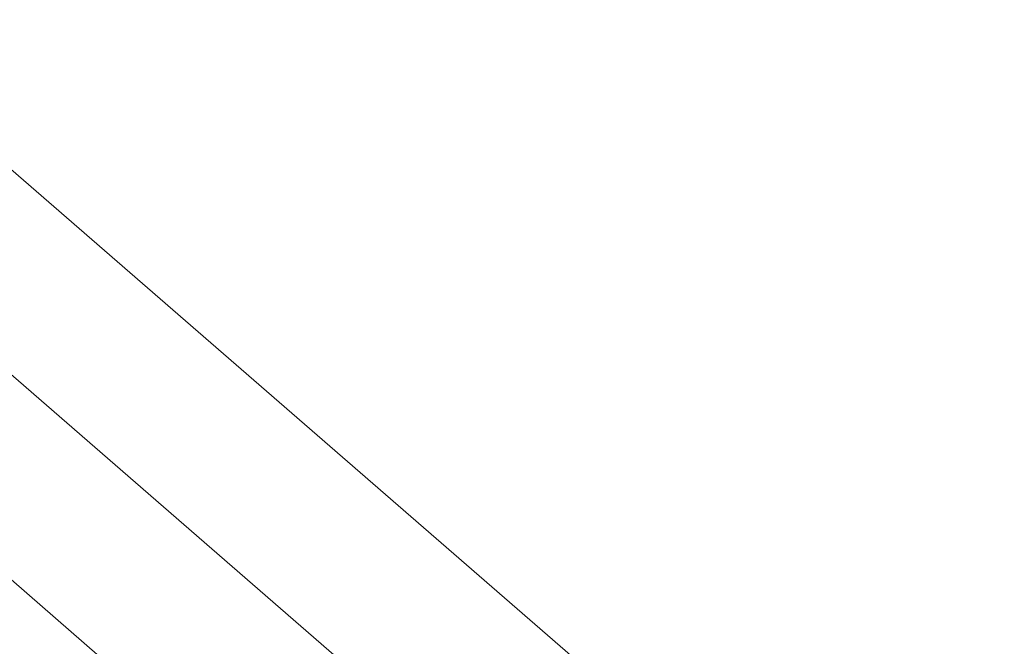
# Model space of a CAD drawing. Header units: millimetres. Extents: x -121 to 34184, y -147 to 33428.
# Tile 93 of 107: x 13926 to 14276, y 22011 to 22234. Entities that reach past the tile are written whole.
import ezdxf

# ---------------------------------------------------------------- set-up
doc = ezdxf.new("R2010")
doc.units = ezdxf.units.MM
doc.linetypes.add('ADSK_Осевая', pattern=[700, 500, -100, 0, -100])
for name, color, linetype, lineweight in [('P-PIPE-____-CNTR', 3, 'ADSK_Осевая', 20), ('P-PIPE-____-IDEN', 2, 'Continuous', 20), ('P-PIPE-____-OTLN', 3, 'Continuous', 20)]:
    doc.layers.add(name, color=color, linetype=linetype, lineweight=lineweight)
doc.styles.add('GOST Common_1', font='GOST_Common.ttf', dxfattribs={"width": 0.9, "height": 125})

msp = doc.modelspace()

# ---------------------------------------------------------------- linework, layer by layer
at = {"layer": 'P-PIPE-____-CNTR', "color": 9}
msp.add_line((13825.71, 22192.06), (14177.69, 21886.91), dxfattribs=at)
msp.add_line((13825.71, 22192.06), (14177.69, 21886.91), dxfattribs=at)
at = {"layer": 'P-PIPE-____-OTLN', "color": 22}
for p, q in [((14276.01, 21874.46), (13861.74, 22233.62)), ((13789.68, 22150.51), (14147.95, 21839.89))]:
    msp.add_line(p, q, dxfattribs=at)

# ---------------------------------------------------------------- texts
at = {"layer": 'P-PIPE-____-IDEN', "lineweight": 9, "insert": (13701.12, 22091.6), "char_height": 125, "width": 310.2531, "attachment_point": 1, "rotation": 351.6855, "style": 'GOST Common_1'}
msp.add_mtext('0,01', dxfattribs=at)

doc.saveas('drawing.dxf')
